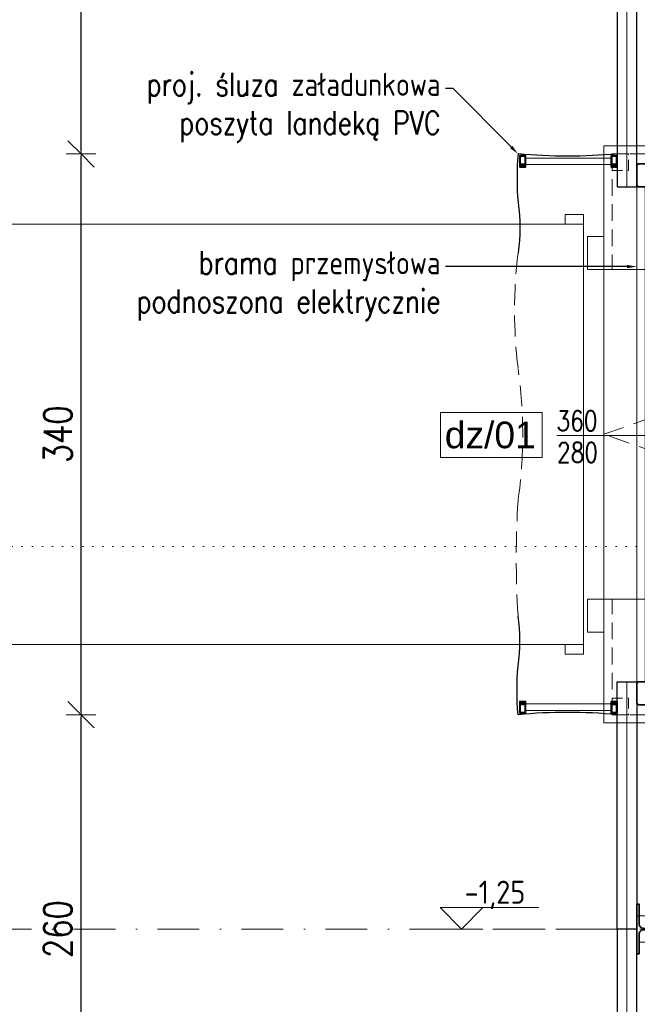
# Model space of a CAD drawing. Header units: millimetres. Extents: x 16720 to 74016, y 25810 to 81213.
# Tile 38 of 256: x 31958 to 32332, y 30212 to 30809. Entities that reach past the tile are written whole.
import ezdxf
from ezdxf import colors
from ezdxf.entities.mleader import LeaderData, LeaderLine
from ezdxf.enums import TextEntityAlignment as Align
from ezdxf.math import Vec2, Vec3

# ---------------------------------------------------------------- set-up
doc = ezdxf.new("R2010")
doc.units = ezdxf.units.MM
for name, pattern in [('ACAD_ISO07W100', [3, 0, -3]), ('ACAD_ISO10W100', [18, 12, -3, 0, -3]), ('DASHDOTX2', [50.8, 25.4, -12.7, 0, -12.7]), ('DASHED2', [9.525, 6.35, -3.175]), ('HIDDENX2', [19.05, 12.7, -6.35])]:
    doc.linetypes.add(name, pattern=pattern)
for name, color, linetype, lineweight in [('1', 7, 'Continuous', 9), ('_IZOLACJA TERM.', 94, 'BATTING', 9), ('_L OPISY', 110, 'Continuous', 9), ('_O_KROPKOWANE', 2, 'ACAD_ISO07W100', 9), ('_OPISY', 110, 'Continuous', 9), ('_OŚ', 165, 'DASHDOTX2', 9), ('_PRZERYWANE', 252, 'HIDDENX2', 9), ('_PŁYTA WARSTWOWA', 70, 'Continuous', 25), ('_STAL', 113, 'Continuous', 35), ('_STAL WIDOK', 113, 'Continuous', 9), ('_STOLARKA', 150, 'Continuous', 18), ('_WIDOKOWE', 252, 'Continuous', 9), ('_WYMIAR', 151, 'Continuous', 9), ('_WYPOSAŻENIE', 157, 'Continuous', 5), ('_ŚREDNIE', 90, 'Continuous', 25), ('AK_A_osie', 251, 'ACAD_ISO10W100', 9)]:
    doc.layers.add(name, color=color, linetype=linetype, lineweight=lineweight)
doc.styles.add('_PRZEKRÓJ 12', font='ARIALNB.TTF', dxfattribs={"height": 12})
doc.styles.add('Arial', font='arial.ttf')
doc.styles.add('ISO', font='isocp.shx')
doc.styles.add('MB_050', font='simplex.shx', dxfattribs={"width": 0.8, "height": 9})
doc.styles.add('ROMANS', font='romans.shx', dxfattribs={"width": 0.8, "height": 17})
doc.linetypes.add('BATTING', pattern='A,0.00254,-2.54,[134,ltypeshp.shx,S=2.54,R=0,X=-2.54,Y=0],-5.08,[134,ltypeshp.shx,S=2.54,R=180,X=2.54,Y=0],-2.54', length=10.16254)
doc.dimstyles.new('DOM w 100', dxfattribs={"dimscale": 8, "dimtxt": 2.5, "dimasz": 0.2, "dimexe": 1.25, "dimexo": 2, "dimgap": 0.7, "dimtad": 1, "dimdec": 0, "dimtxsty": 'ROMANS', "dimblk1": 'wymgreg', "dimblk2": 'wymgregII', "dimsah": 1, "dimcen": 2.5, "dimdle": 1, "dimse1": 1, "dimse2": 1, "dimadec": 0, "dimazin": 0, "dimtfac": 1, "dimtdec": 0, "dimtix": 1, "dimtmove": 1, "dimatfit": 3, "dimfxl": 1.25, "dimarcsym": 0})

# ---------------------------------------------------------------- blocks, each defined once
blk = doc.blocks.new('rampa załadunkowa')
at = {"layer": '_PRZERYWANE', "ltscale": 0.8}
for points in [[(-170, -285), (-170, -5), (-100, -5)], [(170, -285), (170, -5), (100, -5)]]:
    blk.add_lwpolyline(points, dxfattribs=at)
at = {"layer": '_PRZERYWANE', "ltscale": 0.5}
for points in [[(-170, -5), (-160, -5), (-160, -15), (-170, -15)], [(170, -5), (160, -5), (160, -15), (170, -15)]]:
    blk.add_lwpolyline(points, close=True, dxfattribs=at)
at = {"layer": '_WIDOKOWE'}
for points in [[(-100, 10), (-120, 10), (-120, 0), (-100, 0)], [(100, 10), (120, 10), (120, 0), (100, 0)], [(-175, 0), (-100, 0), (-100, -285), (-175, -285)], [(-100, 0), (100, 0), (100, -40), (-100, -40)], [(100, 0), (175, 0), (175, -285), (100, -285)], [(100, -40), (-100, -40), (-100, -285), (100, -285)]]:
    blk.add_lwpolyline(points, close=True, dxfattribs=at)
at = {"layer": '_WYPOSAŻENIE', "linetype": 'HIDDENX2'}
blk.add_lwpolyline([(-100, -285), (0, 0), (100, -285)], dxfattribs=at)
blk = doc.blocks.new('OPIS OTWÓR 50 P')
blk.add_lwpolyline([(77.48, -9.9), (31.61, -9.9), (31.61, 10.45), (77.48, 10.45)], close=True)
at = {"layer": 'AK_A_osie', "linetype": 'Continuous'}
blk.add_line((-25, 0), (25, 0), dxfattribs=at)
at = {"style": 'MB_050', "width": 0.8, "flags": 4}
for tag, p in [('SZER', (0, 0)), ('WYS', (0, -15))]:
    blk.add_attdef(tag, text='', height=9, dxfattribs=at).set_placement(p, align=Align.BOTTOM_CENTER)
at = {"style": 'MB_050', "width": 0.8}
blk.add_attdef('ODPORNOSC_OGNIOWA', text='', height=9, dxfattribs=at).set_placement((-26.55, 0), align=Align.MIDDLE_RIGHT)
at = {"style": '_PRZEKRÓJ 12', "flags": 4}
blk.add_attdef('RODZAJ', text='', height=12, dxfattribs=at).set_placement((54.55, 0.28), align=Align.MIDDLE_CENTER)
blk = doc.blocks.new('brama 3m')
at = {"layer": '_STOLARKA'}
blk.add_lwpolyline([(150, -5), (-150, -5), (-150, 0), (150, 0)], close=True, dxfattribs=at)
blk = doc.blocks.new('tir z naczepą góra')
at = {"layer": '_WYPOSAŻENIE'}
for points in [[(669.96, 133.28), (669.96, 127.5)], [(681, 0), (681, 133.28), (669.96, 133.28)], [(681, 0), (681, -133.28), (669.96, -133.28)], [(669.96, -133.28), (669.96, -127.5)]]:
    blk.add_lwpolyline(points, dxfattribs=at)
blk.add_lwpolyline([(-681, -127.5), (681, -127.5), (681, 127.5), (-681, 127.5)], close=True, dxfattribs=at)
blk = doc.blocks.new('KOTA WYS')
at = {"layer": '_OPISY'}
blk.add_line((-13, -13.11), (13, -13.11), dxfattribs=at)
blk.add_lwpolyline([(13, -0.11), (0, -13.11), (-13, -0.11), (47, -0.11)], dxfattribs=at)
at = {"layer": '_OPISY', "style": '_PRZEKRÓJ 12'}
blk.add_attdef('POZWYK', (9.63, 2.25), '', height=12, dxfattribs=at)
blk = doc.blocks.new('wymgreg')
at = {"layer": '1'}
for p, q in [((0, 5.67), (0, -5.67)), ((0, 0), (4.95, 4.95)), ((0, 0), (-4.95, -4.95)), ((4.77, 0), (-3.89, 0))]:
    blk.add_line(p, q, dxfattribs=at)
blk = doc.blocks.new('wymgregII')
at = {"layer": '1', "rotation": 180}
blk.add_blockref('wymgreg', (0, 0), dxfattribs=at)
blk = doc.blocks.new('*D6257')
at = {"layer": '_WYMIAR', "color": 0, "lineweight": -2}
blk.add_line((30489.81, 29632.03), (30489.81, 32682.83), dxfattribs=at)
at = {"layer": 'Defpoints', "color": 0}
for p in [(30489.81, 32684.43), (32320.21, 32684.43), (32320.21, 29630.43)]:
    blk.add_point(p, dxfattribs=at)
at = {"layer": '_WYMIAR', "color": 0, "linetype": 'ByBlock', "lineweight": -2, "xscale": 1.6, "yscale": 1.6, "zscale": 1.6}
for name, p, rotation in [('wymgregII', (30489.81, 32684.43), 90), ('wymgreg', (30489.81, 29630.43), 270)]:
    blk.add_blockref(name, p, dxfattribs=dict(at, rotation=rotation))
at = {"layer": '_WYMIAR', "color": 0, "insert": (30475.71, 31157.43), "char_height": 17, "attachment_point": 5, "rotation": 90, "style": 'ROMANS'}
blk.add_mtext('3054', dxfattribs=at)
blk = doc.blocks.new('*D6260')
at = {"layer": '_WYMIAR', "color": 0, "lineweight": -2}
blk.add_line((30519.87, 30109.03), (30519.87, 30405.83), dxfattribs=at)
at = {"layer": 'Defpoints', "color": 0}
for p in [(30519.87, 30407.43), (32320.21, 30407.43), (32320.21, 30107.43)]:
    blk.add_point(p, dxfattribs=at)
at = {"layer": '_WYMIAR', "color": 0, "linetype": 'ByBlock', "lineweight": -2, "xscale": 1.6, "yscale": 1.6, "zscale": 1.6}
for name, p, rotation in [('wymgregII', (30519.87, 30407.43), 90), ('wymgreg', (30519.87, 30107.43), 270)]:
    blk.add_blockref(name, p, dxfattribs=dict(at, rotation=rotation))
at = {"layer": '_WYMIAR', "color": 0, "insert": (30505.77, 30257.43), "char_height": 17, "attachment_point": 5, "rotation": 90, "style": 'ROMANS'}
blk.add_mtext('300', dxfattribs=at)
blk = doc.blocks.new('*D6261')
at = {"layer": '_WYMIAR', "color": 0, "lineweight": -2}
blk.add_line((30519.87, 30409.03), (30519.87, 30705.83), dxfattribs=at)
at = {"layer": 'Defpoints', "color": 0}
for p in [(30519.87, 30707.43), (32320.21, 30707.43), (32320.21, 30407.43)]:
    blk.add_point(p, dxfattribs=at)
at = {"layer": '_WYMIAR', "color": 0, "linetype": 'ByBlock', "lineweight": -2, "xscale": 1.6, "yscale": 1.6, "zscale": 1.6}
for name, p, rotation in [('wymgregII', (30519.87, 30707.43), 90), ('wymgreg', (30519.87, 30407.43), 270)]:
    blk.add_blockref(name, p, dxfattribs=dict(at, rotation=rotation))
at = {"layer": '_WYMIAR', "color": 0, "insert": (30505.77, 30557.43), "char_height": 17, "attachment_point": 5, "rotation": 90, "style": 'ROMANS'}
blk.add_mtext('300', dxfattribs=at)
blk = doc.blocks.new('*D6262')
at = {"layer": '_WYMIAR', "color": 0, "lineweight": -2}
blk.add_line((30519.87, 30709.03), (30519.87, 31005.83), dxfattribs=at)
at = {"layer": 'Defpoints', "color": 0}
for p in [(30519.87, 31007.43), (32320.21, 31007.43), (32320.21, 30707.43)]:
    blk.add_point(p, dxfattribs=at)
at = {"layer": '_WYMIAR', "color": 0, "linetype": 'ByBlock', "lineweight": -2, "xscale": 1.6, "yscale": 1.6, "zscale": 1.6}
for name, p, rotation in [('wymgregII', (30519.87, 31007.43), 90), ('wymgreg', (30519.87, 30707.43), 270)]:
    blk.add_blockref(name, p, dxfattribs=dict(at, rotation=rotation))
at = {"layer": '_WYMIAR', "color": 0, "insert": (30505.77, 30857.43), "char_height": 17, "attachment_point": 5, "rotation": 90, "style": 'ROMANS'}
blk.add_mtext('300', dxfattribs=at)
blk = doc.blocks.new('*D6270')
at = {"layer": '_WYMIAR', "color": 0, "lineweight": -2}
blk.add_line((30554.07, 29644.03), (30554.07, 32670.83), dxfattribs=at)
at = {"layer": 'Defpoints', "color": 0}
for p in [(30554.07, 32672.43), (32332.21, 32672.43), (32332.21, 29642.43)]:
    blk.add_point(p, dxfattribs=at)
at = {"layer": '_WYMIAR', "color": 0, "linetype": 'ByBlock', "lineweight": -2, "xscale": 1.6, "yscale": 1.6, "zscale": 1.6}
for name, p, rotation in [('wymgregII', (30554.07, 32672.43), 90), ('wymgreg', (30554.07, 29642.43), 270)]:
    blk.add_blockref(name, p, dxfattribs=dict(at, rotation=rotation))
at = {"layer": '_WYMIAR', "color": 0, "insert": (30539.97, 31157.43), "char_height": 17, "attachment_point": 5, "rotation": 90, "style": 'ROMANS'}
blk.add_mtext('3030', dxfattribs=at)
blk = doc.blocks.new('*D6274')
at = {"layer": '_WYMIAR', "color": 0, "lineweight": -2}
blk.add_line((30588.01, 29674.03), (30588.01, 30240.83), dxfattribs=at)
at = {"layer": 'Defpoints', "color": 0}
for p in [(30588.01, 30242.43), (32332.21, 30242.43), (32332.21, 29672.43)]:
    blk.add_point(p, dxfattribs=at)
at = {"layer": '_WYMIAR', "color": 0, "linetype": 'ByBlock', "lineweight": -2, "xscale": 1.6, "yscale": 1.6, "zscale": 1.6}
for name, p, rotation in [('wymgregII', (30588.01, 30242.43), 90), ('wymgreg', (30588.01, 29672.43), 270)]:
    blk.add_blockref(name, p, dxfattribs=dict(at, rotation=rotation))
at = {"layer": '_WYMIAR', "color": 0, "insert": (30573.91, 29957.43), "char_height": 17, "attachment_point": 5, "rotation": 90, "style": 'ROMANS'}
blk.add_mtext('570', dxfattribs=at)
blk = doc.blocks.new('*D6275')
at = {"layer": '_WYMIAR', "color": 0, "lineweight": -2}
for p, q in [((30588.01, 30274.03), (30588.01, 30275.63)), ((30588.01, 30242.43), (30588.01, 30272.43)), ((30588.01, 30240.83), (30588.01, 30239.23))]:
    blk.add_line(p, q, dxfattribs=at)
at = {"layer": 'Defpoints', "color": 0}
for p in [(30588.01, 30272.43), (32332.21, 30272.43), (32332.21, 30242.43)]:
    blk.add_point(p, dxfattribs=at)
at = {"layer": '_WYMIAR', "color": 0, "linetype": 'ByBlock', "lineweight": -2, "xscale": 1.6, "yscale": 1.6, "zscale": 1.6}
for name, p, rotation in [('wymgregII', (30588.01, 30272.43), 270), ('wymgreg', (30588.01, 30242.43), 90)]:
    blk.add_blockref(name, p, dxfattribs=dict(at, rotation=rotation))
at = {"layer": '_WYMIAR', "color": 0, "insert": (30573.91, 30257.43), "char_height": 17, "attachment_point": 5, "rotation": 90, "style": 'ROMANS'}
blk.add_mtext('30', dxfattribs=at)
blk = doc.blocks.new('*D6276')
at = {"layer": '_WYMIAR', "color": 0, "lineweight": -2}
blk.add_line((30588.01, 30274.03), (30588.01, 30840.83), dxfattribs=at)
at = {"layer": 'Defpoints', "color": 0}
for p in [(30588.01, 30842.43), (32332.21, 30842.43), (32332.21, 30272.43)]:
    blk.add_point(p, dxfattribs=at)
at = {"layer": '_WYMIAR', "color": 0, "linetype": 'ByBlock', "lineweight": -2, "xscale": 1.6, "yscale": 1.6, "zscale": 1.6}
for name, p, rotation in [('wymgregII', (30588.01, 30842.43), 90), ('wymgreg', (30588.01, 30272.43), 270)]:
    blk.add_blockref(name, p, dxfattribs=dict(at, rotation=rotation))
at = {"layer": '_WYMIAR', "color": 0, "insert": (30573.91, 30557.43), "char_height": 17, "attachment_point": 5, "rotation": 90, "style": 'ROMANS'}
blk.add_mtext('570', dxfattribs=at)
blk = doc.blocks.new('*D6286')
at = {"layer": '_WYMIAR', "color": 0, "lineweight": -2}
blk.add_line((30624.76, 29659.03), (30624.76, 30255.83), dxfattribs=at)
at = {"layer": 'Defpoints', "color": 0}
for p in [(30624.76, 30257.43), (32332.21, 30257.43), (32320.21, 29657.43)]:
    blk.add_point(p, dxfattribs=at)
at = {"layer": '_WYMIAR', "color": 0, "linetype": 'ByBlock', "lineweight": -2, "xscale": 1.6, "yscale": 1.6, "zscale": 1.6}
for name, p, rotation in [('wymgregII', (30624.76, 30257.43), 90), ('wymgreg', (30624.76, 29657.43), 270)]:
    blk.add_blockref(name, p, dxfattribs=dict(at, rotation=rotation))
at = {"layer": '_WYMIAR', "color": 0, "insert": (30610.66, 29957.43), "char_height": 17, "attachment_point": 5, "rotation": 90, "style": 'ROMANS'}
blk.add_mtext('600', dxfattribs=at)
blk = doc.blocks.new('*D6287')
at = {"layer": '_WYMIAR', "color": 0, "lineweight": -2}
blk.add_line((30624.76, 30259.03), (30624.76, 30855.83), dxfattribs=at)
at = {"layer": 'Defpoints', "color": 0}
for p in [(30624.76, 30857.43), (32332.21, 30857.43), (32332.21, 30257.43)]:
    blk.add_point(p, dxfattribs=at)
at = {"layer": '_WYMIAR', "color": 0, "linetype": 'ByBlock', "lineweight": -2, "xscale": 1.6, "yscale": 1.6, "zscale": 1.6}
for name, p, rotation in [('wymgregII', (30624.76, 30857.43), 90), ('wymgreg', (30624.76, 30257.43), 270)]:
    blk.add_blockref(name, p, dxfattribs=dict(at, rotation=rotation))
at = {"layer": '_WYMIAR', "color": 0, "insert": (30610.66, 30557.43), "char_height": 17, "attachment_point": 5, "rotation": 90, "style": 'ROMANS'}
blk.add_mtext('600', dxfattribs=at)
blk = doc.blocks.new('*D6304')
at = {"layer": '_WYMIAR', "color": 0, "lineweight": -2}
blk.add_line((31995.3, 30129.03), (31995.3, 30385.83), dxfattribs=at)
at = {"layer": 'Defpoints', "color": 0}
for p in [(31995.3, 30387.43), (32260.21, 30387.43), (32260.21, 30127.43)]:
    blk.add_point(p, dxfattribs=at)
at = {"layer": '_WYMIAR', "color": 0, "linetype": 'ByBlock', "lineweight": -2, "xscale": 1.6, "yscale": 1.6, "zscale": 1.6}
for name, p, rotation in [('wymgregII', (31995.3, 30387.43), 90), ('wymgreg', (31995.3, 30127.43), 270)]:
    blk.add_blockref(name, p, dxfattribs=dict(at, rotation=rotation))
at = {"layer": '_WYMIAR', "color": 0, "insert": (31981.2, 30257.43), "char_height": 17, "attachment_point": 5, "rotation": 90, "style": 'ROMANS'}
blk.add_mtext('260', dxfattribs=at)
blk = doc.blocks.new('*D6305')
at = {"layer": '_WYMIAR', "color": 0, "lineweight": -2}
blk.add_line((31995.3, 30389.03), (31995.3, 30725.83), dxfattribs=at)
at = {"layer": 'Defpoints', "color": 0}
for p in [(31995.3, 30727.43), (32260.21, 30727.43), (32260.21, 30387.43)]:
    blk.add_point(p, dxfattribs=at)
at = {"layer": '_WYMIAR', "color": 0, "linetype": 'ByBlock', "lineweight": -2, "xscale": 1.6, "yscale": 1.6, "zscale": 1.6}
for name, p, rotation in [('wymgregII', (31995.3, 30727.43), 90), ('wymgreg', (31995.3, 30387.43), 270)]:
    blk.add_blockref(name, p, dxfattribs=dict(at, rotation=rotation))
at = {"layer": '_WYMIAR', "color": 0, "insert": (31981.2, 30557.43), "char_height": 17, "attachment_point": 5, "rotation": 90, "style": 'ROMANS'}
blk.add_mtext('340', dxfattribs=at)
blk = doc.blocks.new('*D6306')
at = {"layer": '_WYMIAR', "color": 0, "lineweight": -2}
blk.add_line((31995.3, 30729.03), (31995.3, 32682.83), dxfattribs=at)
at = {"layer": 'Defpoints', "color": 0}
for p in [(31995.3, 32684.43), (32320.21, 32684.43), (32260.21, 30727.43)]:
    blk.add_point(p, dxfattribs=at)
at = {"layer": '_WYMIAR', "color": 0, "linetype": 'ByBlock', "lineweight": -2, "xscale": 1.6, "yscale": 1.6, "zscale": 1.6}
for name, p, rotation in [('wymgregII', (31995.3, 32684.43), 90), ('wymgreg', (31995.3, 30727.43), 270)]:
    blk.add_blockref(name, p, dxfattribs=dict(at, rotation=rotation))
at = {"layer": '_WYMIAR', "color": 0, "insert": (31981.2, 31705.93), "char_height": 17, "attachment_point": 5, "rotation": 90, "style": 'ROMANS'}
blk.add_mtext('1957', dxfattribs=at)

msp = doc.modelspace()

# ---------------------------------------------------------------- linework, layer by layer
at = {"layer": '_IZOLACJA TERM.', "ltscale": 0.58}
for p, q in [((32326.21, 30707.43), (32326.21, 30856.68)), ((32326.21, 30407.43), (32326.21, 30257.43)), ((32326.21, 30257.43), (32326.21, 30107.43))]:
    msp.add_line(p, q, dxfattribs=at)
at = {"layer": '_O_KROPKOWANE', "ltscale": 2}
msp.add_line((30465.21, 30489.36), (35528.21, 30489.36), dxfattribs=at)
at = {"layer": '_OPISY', "linetype": 'DASHED2', "ltscale": 2}
msp.add_line((32225.88, 30257.43), (32320.21, 30257.43), dxfattribs=at)
at = {"layer": '_OŚ'}
msp.add_line((35528.21, 30257.43), (30465.21, 30257.43), dxfattribs=at)
at = {"layer": '_PRZERYWANE'}
msp.add_lwpolyline([(32260.21, 30447.43, -0.031947), (32260.21, 30517.43, 0.070182), (32260.21, 30597.43, -0.062268), (32260.21, 30667.43)], format="xyb", dxfattribs=at)
at = {"layer": '_PRZERYWANE', "ltscale": 1.2}
msp.add_lwpolyline([(32332.21, 30249.43), (32332.21, 30265.43), (35161.21, 30265.43), (35161.21, 30249.43)], close=True, dxfattribs=at)
at = {"layer": '_PŁYTA WARSTWOWA'}
for points in [[(32320.21, 30857.43), (32320.21, 30707.43), (32332.21, 30707.43), (32332.21, 30857.43)], [(32320.21, 30257.43), (32320.21, 30407.43), (32332.21, 30407.43), (32332.21, 30257.43)], [(32320.21, 30257.43), (32320.21, 30107.43), (32332.21, 30107.43), (32332.21, 30257.43)]]:
    msp.add_lwpolyline(points, close=True, dxfattribs=at)
at = {"layer": '_STAL'}
for points in [[(32263.36, 30720.93), (32263.16, 30719.43), (32264.71, 30719.43), (32264.71, 30726.43), (32261.21, 30726.43), (32261.21, 30719.43), (32262.76, 30719.43), (32262.56, 30720.93)], [(32261.51, 30726.13), (32261.51, 30719.73), (32262.42, 30719.73), (32262.22, 30721.23), (32263.7, 30721.23), (32263.5, 30719.73), (32264.41, 30719.73), (32264.41, 30726.13)], [(32318.86, 30720.93), (32318.66, 30719.43), (32320.21, 30719.43), (32320.21, 30726.43), (32316.71, 30726.43), (32316.71, 30719.43), (32318.26, 30719.43), (32318.06, 30720.93)], [(32317.01, 30726.13), (32317.01, 30719.73), (32317.92, 30719.73), (32317.72, 30721.23), (32319.2, 30721.23), (32319, 30719.73), (32319.91, 30719.73), (32319.91, 30726.13)], [(32263.36, 30393.93), (32263.16, 30395.43), (32264.71, 30395.43), (32264.71, 30388.43), (32261.21, 30388.43), (32261.21, 30395.43), (32262.76, 30395.43), (32262.56, 30393.93)], [(32261.51, 30388.73), (32261.51, 30395.13), (32262.42, 30395.13), (32262.22, 30393.63), (32263.7, 30393.63), (32263.5, 30395.13), (32264.41, 30395.13), (32264.41, 30388.73)], [(32318.86, 30393.93), (32318.66, 30395.43), (32320.21, 30395.43), (32320.21, 30388.43), (32316.71, 30388.43), (32316.71, 30395.43), (32318.26, 30395.43), (32318.06, 30393.93)], [(32317.01, 30388.73), (32317.01, 30395.13), (32317.92, 30395.13), (32317.72, 30393.63), (32319.2, 30393.63), (32319, 30395.13), (32319.91, 30395.13), (32319.91, 30388.73)]]:
    msp.add_lwpolyline(points, close=True, dxfattribs=at)
for points in [[(32333.46, 30721.43), (32344.96, 30721.43, -0.414214), (32346.21, 30720.18), (32346.21, 30708.68, -0.414214), (32344.96, 30707.43), (32333.46, 30707.43, -0.414214), (32332.21, 30708.68), (32332.21, 30720.18, -0.414214)], [(32333.46, 30393.43), (32344.96, 30393.43, 0.414214), (32346.21, 30394.68), (32346.21, 30406.18, 0.414214), (32344.96, 30407.43), (32333.46, 30407.43, 0.414214), (32332.21, 30406.18), (32332.21, 30394.68, 0.414214)]]:
    msp.add_lwpolyline(points, format="xyb", close=True, dxfattribs=at)
msp.add_lwpolyline([(32332.21, 30242.43), (32333.61, 30242.43), (32333.61, 30254.3, -0.414214), (32336.31, 30257), (32357.11, 30257, -0.414214), (32359.81, 30254.3), (32359.81, 30242.43), (32361.21, 30242.43), (32361.21, 30272.43), (32359.81, 30272.43), (32359.81, 30260.55, -0.414214), (32357.11, 30257.85), (32336.31, 30257.85, -0.414214), (32333.61, 30260.55), (32333.61, 30272.43), (32332.21, 30272.43), (32332.21, 30242.43)], format="xyb", dxfattribs=at)
at = {"layer": '_STAL WIDOK'}
for points in [[(32264.71, 30724.93), (32264.71, 30720.93), (32316.71, 30720.93), (32316.71, 30724.93)], [(32264.71, 30389.93), (32264.71, 30393.93), (32316.71, 30393.93), (32316.71, 30389.93)]]:
    msp.add_lwpolyline(points, close=True, dxfattribs=at)
at = {"layer": '_ŚREDNIE'}
for points in [[(32320.21, 30727.43, -0.045562), (32260.21, 30727.43, 0.042736), (32260.21, 30697.93, -0.067583), (32260.21, 30667.43)], [(32320.21, 30387.43, 0.045562), (32260.21, 30387.43, -0.042736), (32260.21, 30416.92, 0.067583), (32260.21, 30447.43)]]:
    msp.add_lwpolyline(points, format="xyb", dxfattribs=at)

# ---------------------------------------------------------------- block references
at = {"layer": '_L OPISY'}
ref = msp.add_blockref('KOTA WYS', (32225.88, 30270.53), dxfattribs=at)
ref.add_attrib('POZWYK', '-1,25', (32227.77, 30272.78), dxfattribs={"layer": '_OPISY', "height": 14, "style": 'ISO'})
at = {"layer": '_OPISY', "color": 7}
ref = msp.add_blockref('OPIS OTWÓR 50 P', (32317.21, 30556.68), dxfattribs=dict(at, xscale=-1.343680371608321, yscale=1.343680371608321, zscale=1.343680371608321))
ref.add_attrib('SZER', '360', dxfattribs={"layer": '0', "height": 12.093, "style": 'MB_050', "width": 0.8, "flags": 4}).set_placement((32295.91, 30555.96), align=Align.BOTTOM_CENTER)
ref.add_attrib('WYS', '280', dxfattribs={"layer": '0', "height": 12.093, "style": 'MB_050', "width": 0.8, "flags": 4}).set_placement((32296.21, 30536.75), align=Align.BOTTOM_CENTER)
ref.add_attrib('RODZAJ', 'dz/01', dxfattribs={"layer": '0', "height": 16.124, "style": 'Arial', "flags": 4}).set_placement((32243.35, 30557.05), align=Align.MIDDLE_CENTER)
at = {"layer": '_WYMIAR', "rotation": 90}
for name, p in [('rampa załadunkowa', (32312.19, 30557.43)), ('brama 3m', (32332.21, 30557.43))]:
    msp.add_blockref(name, p, dxfattribs=at)
at = {"layer": '_WYMIAR'}
msp.add_blockref('tir z naczepą góra', (31618.8, 30557.43), dxfattribs=at)

# ---------------------------------------------------------------- dimensions: what is measured, and where the dimension line sits
for base, p1, p2, picture, middle in [((30489.81, 32684.43), (32320.21, 29630.43), (32320.21, 32684.43), '*D6257', (30475.71, 31157.43)), ((31995.3, 32684.43), (32260.21, 30727.43), (32320.21, 32684.43), '*D6306', (31981.2, 31705.93)), ((30554.07, 32672.43), (32332.21, 29642.43), (32332.21, 32672.43), '*D6270', (30539.97, 31157.43)), ((30519.87, 31007.43), (32320.21, 30707.43), (32320.21, 31007.43), '*D6262', (30505.77, 30857.43)), ((30624.76, 30857.43), (32332.21, 30257.43), (32332.21, 30857.43), '*D6287', (30610.66, 30557.43)), ((30588.01, 30842.43), (32332.21, 30272.43), (32332.21, 30842.43), '*D6276', (30573.91, 30557.43)), ((31995.3, 30727.43), (32260.21, 30387.43), (32260.21, 30727.43), '*D6305', (31981.2, 30557.43)), ((30519.87, 30707.43), (32320.21, 30407.43), (32320.21, 30707.43), '*D6261', (30505.77, 30557.43)), ((30519.87, 30407.43), (32320.21, 30107.43), (32320.21, 30407.43), '*D6260', (30505.77, 30257.43)), ((31995.3, 30387.43), (32260.21, 30127.43), (32260.21, 30387.43), '*D6304', (31981.2, 30257.43)), ((30588.01, 30272.43), (32332.21, 30242.43), (32332.21, 30272.43), '*D6275', (30573.91, 30257.43)), ((30624.76, 30257.43), (32320.21, 29657.43), (32332.21, 30257.43), '*D6286', (30610.66, 29957.43)), ((30588.01, 30242.43), (32332.21, 29672.43), (32332.21, 30242.43), '*D6274', (30573.91, 29957.43))]:
    dim = msp.add_linear_dim(base=base, p1=p1, p2=p2, angle=90, dimstyle='DOM w 100', dxfattribs=at)
    dim.commit()
    dim.dimension.update_dxf_attribs({"geometry": picture, "text_midpoint": middle})

# ---------------------------------------------------------------- leaders
at = {"layer": '_OPISY'}
ml = msp.add_multileader_mtext('Standard', dxfattribs=at)
ml.set_content('{\\Fsimplex|c238;murek oporowy, do \\Pwydzielenia podjazdu \\Pdla sam. ciężarowych,\\Pbetonowy gr. 24,0cm}', color=256, style='ROMANS')
ml.set_leader_properties()
ml.build(insert=Vec2(0, 0))
ml.multileader.update_dxf_attribs({"dogleg_length": 4, "arrow_head_size": 6})
ctx = ml.context
ctx.base_point, ctx.char_height, ctx.arrow_head_size, ctx.landing_gap_size, ctx.plane_origin, ctx.plane_x_axis, ctx.plane_y_axis = Vec3(32025.73, 30964.19), 14, 6, 3, Vec3(32499.98, 30612.94), Vec3(1, 0, 0), Vec3(0, 1, 0)
ctx.text_align_type = 2
notes = []
notes.append((ctx, [(1, (1, 1, 0), (32021.16, 30964.19), (1, 0, 0), 4.57, [(0, [(32021.16, 30882.43)], 0, [])])]))
ctx.mtext.insert, ctx.mtext.text_direction, ctx.mtext.flow_direction = Vec3(32028.73, 30973.52), Vec3(1, 0, 0), 5
ml = msp.add_multileader_mtext('Standard', dxfattribs=at)
ml.set_content('{\\Fsimplex|c238;proj. śluza załadunkowa\\Pposzyta landeką PVC}', color=256, style='ROMANS')
ml.set_leader_properties()
ml.build(insert=Vec2(0, 0))
ml.multileader.update_dxf_attribs({"dogleg_length": 4, "arrow_head_size": 6})
ctx = ml.context
ctx.base_point, ctx.char_height, ctx.arrow_head_size, ctx.landing_gap_size, ctx.plane_origin, ctx.plane_x_axis, ctx.plane_y_axis = Vec3(32005.99, 30767.15), 14, 6, 3, Vec3(31742.01, 30415.9), Vec3(1, 0, 0), Vec3(0, 1, 0)
ctx.text_align_type = 2
notes.append((ctx, [(1, (1, 1, 0), (32220.83, 30767.15), (-1, 0, 0), 4.57, [(0, [(32260.21, 30727.43)], 0, [])])]))
ctx.mtext.insert, ctx.mtext.text_direction, ctx.mtext.alignment, ctx.mtext.flow_direction = Vec3(32213.25, 30776.65), Vec3(1, 0, 0), 3, 5
ml = msp.add_multileader_mtext('Standard', dxfattribs=at)
ml.set_content('{\\Fsimplex|c238;brama przemysłowa\\Ppodnoszona elektrycznie}', color=256, style='ROMANS')
ml.set_leader_properties()
ml.build(insert=Vec2(0, 0))
ml.multileader.update_dxf_attribs({"dogleg_length": 4, "arrow_head_size": 6})
ctx = ml.context
ctx.base_point, ctx.char_height, ctx.arrow_head_size, ctx.landing_gap_size, ctx.plane_origin, ctx.plane_x_axis, ctx.plane_y_axis = Vec3(32005.99, 30659.14), 14, 6, 3, Vec3(31742.01, 30307.89), Vec3(1, 0, 0), Vec3(0, 1, 0)
ctx.text_align_type = 2
notes.append((ctx, [(1, (1, 1, 0), (32220.83, 30659.14), (-1, 0, 0), 4.57, [(0, [(32332.21, 30659.14)], 0, [])])]))
ctx.mtext.insert, ctx.mtext.text_direction, ctx.mtext.alignment, ctx.mtext.flow_direction = Vec3(32213.25, 30668.48), Vec3(1, 0, 0), 3, 5
for ctx, leaders in notes:
    for number, flags, end, landing, length, lines in leaders:
        leader = LeaderData()
        leader.index, (leader.has_last_leader_line, leader.has_dogleg_vector, leader.attachment_direction) = number, flags
        leader.last_leader_point, leader.dogleg_vector, leader.dogleg_length = Vec3(end), Vec3(landing), length
        for number, points, colour, breaks in lines:
            line = LeaderLine()
            line.index, line.vertices, line.color, line.breaks = number, Vec3.list(points), colors.encode_raw_color(colour), breaks
            leader.lines.append(line)
        ctx.leaders.append(leader)

doc.saveas('drawing.dxf')
